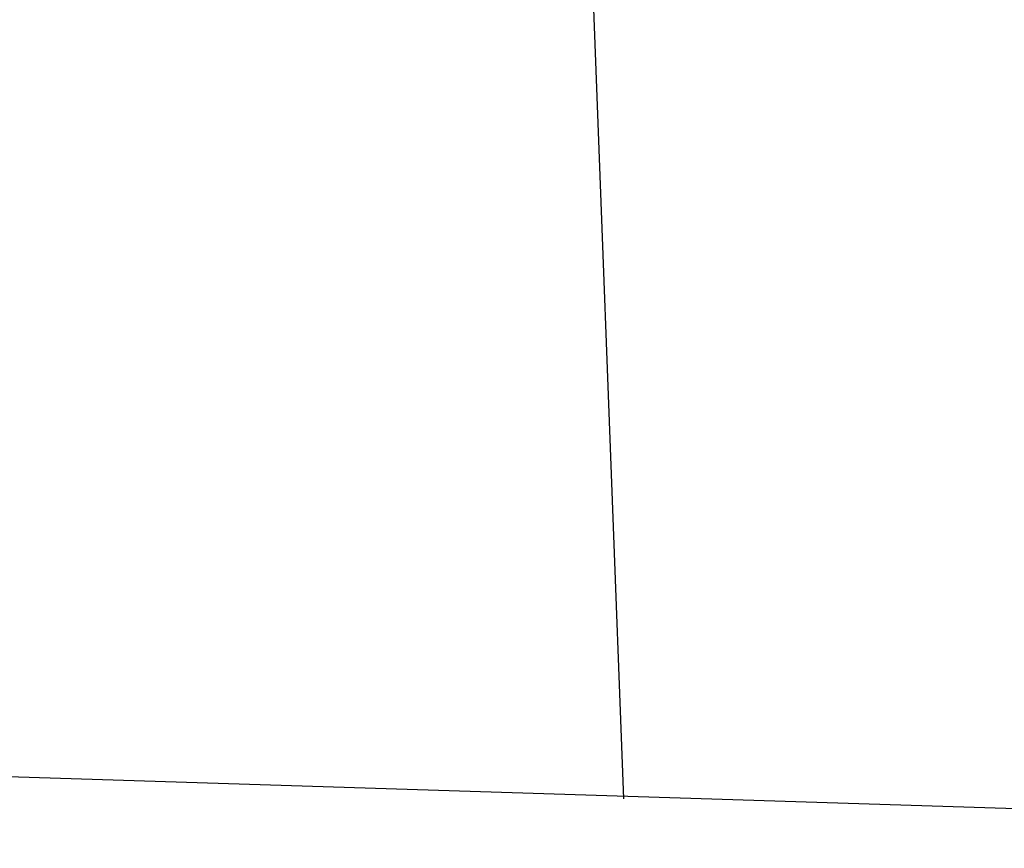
# Model space of a CAD drawing. Extents: x 0 to 1135, y 0 to 420.
# Tile 50 of 116: x 709.81 to 719.53, y 132.49 to 140.68. Entities that reach past the tile are written whole.
import ezdxf

# ---------------------------------------------------------------- set-up
doc = ezdxf.new("R2010")
doc.units = 0
doc.header["$LTSCALE"] = 2
doc.header["$MEASUREMENT"] = 0
doc.linetypes.add('AUSGEZOGEN', pattern=[0])
for name, color, linetype in [('Boeschungen', 15, 'CONTINUOUS'), ('FBRTOP', 8, 'AUSGEZOGEN'), ('Rinne', 200, 'CONTINUOUS')]:
    doc.layers.add(name, color=color, linetype=linetype)

msp = doc.modelspace()

# ---------------------------------------------------------------- hatches: boundary and pattern name
at = {"layer": 'Rinne'}
h = msp.add_hatch(dxfattribs=at)
h.set_pattern_fill('ANSI31', color=256, scale=20, style=0)
edge = h.paths.add_edge_path()
edge.add_arc((1155.6564, -2242.5577), 2522.1844, 99.4308604, 99.683895, ccw=False)
edge.add_arc((887.2946, -626.9161), 884.4067, 99.0035505, 99.4308605, ccw=False)
edge.add_arc((7865.4347, -44667.4953), 45474.395, 98.98887566, 99.00355054, ccw=False)
edge.add_arc((893.7826, -594.8365), 853.7362, 98.881774, 98.9888756, ccw=False)
edge.add_arc((774.3448, 169.4683), 80.1555, 94.928343, 98.881774, ccw=False)
edge.add_arc((745.7622, 500.9431), 252.5493, 274.928343, 277.155284)
edge.add_arc((775.5911, 263.3316), 13.0729, 277.15528, 285.39417)
edge.add_arc((750.9073, 352.9812), 106.0586, 285.394167, 288.284531)
edge.add_arc((1039.7238, -1545.7676), 1815.0227, 99.5469645, 99.7473061, ccw=False)
edge.add_arc((850.3513, -419.7925), 673.2338, 99.2180149, 99.5469647, ccw=False)
edge.add_arc((74345.8188, -453292.2523), 459470.6276, 99.21719543, 99.218014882, ccw=False)
edge.add_arc((750.1139, 238.8824), 7.0078, 99.00731, 99.21714, ccw=False)
edge.add_arc((1870.5495, -6829.4307), 7163.5731, 98.99620003, 99.0073128, ccw=False)
edge.add_arc((20211.8351, -122681.4295), 124458.451, 98.993537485, 98.996203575, ccw=False)
edge.add_arc((2641.993, -11668.7736), 12064.0155, 98.98016818, 98.99353748, ccw=False)
edge.add_arc((3231.7029, -15400.4227), 15841.973, 98.96849684, 98.98016358, ccw=False)
edge.add_arc((765.5897, 225.6051), 22.54, 97.66217, 98.9685, ccw=False)
edge.add_arc((1031.8262, -1753.3622), 2019.3358, 97.52416, 97.6621714, ccw=False)
edge.add_arc((776.1203, 182.6083), 66.5513, 94.741647, 97.52416, ccw=False)
edge.add_arc((746.8393, 535.6187), 287.6713, 274.741647, 276.079888)
edge.add_arc((775.7956, 263.7643), 14.2792, 276.07989, 285.38728)
edge.add_arc((760.786, 318.3038), 70.8463, 285.387278, 289.56211)

# ---------------------------------------------------------------- linework, layer by layer
at = {"layer": 'Boeschungen', "linetype": 'Continuous'}
msp.add_line((727.8315, 132.6265), (703.716, 133.3857), dxfattribs=at)
msp.add_lwpolyline([(715.164, 149.0233), (715.7742, 132.9811)], dxfattribs=at)
at = {"layer": 'FBRTOP', "const_width": 0.5}
for points in [[(616.0509, 211.1647, 0.000645), (628.5823, 211.8747, 0.000637), (641.7728, 212.6561, 0.000715), (653.5273, 213.3843, 0.000575), (668.514, 214.3515, 0.000867), (678.4632, 215.0225, 0.000165), (689.1773, 215.7672, 0.000404), (693.5561, 216.0766, 0.000004), (698.4754, 216.4283, -0.000016), (703.3947, 216.7799, -0.000001), (715.8628, 217.6706, 0.000009), (728.3309, 218.5614, 0.00001), (740.799, 219.4527, -0.000012), (753.2671, 220.3439, -0.000007), (765.7352, 221.2347, 0.000008), (778.2033, 222.1255, 0.000004), (815.6082, 224.7987, -0.000002), (853.013, 227.4719, -0.000001), (902.8859, 231.0358, 0.000001), (950, 234.4027, 0.000002)], [(616.2719, 207.1708, 0.000645), (628.8137, 207.8814, 0.000637), (642.0152, 208.6634, 0.000715), (653.7792, 209.3922, 0.000575), (668.7773, 210.3602, 0.000867), (678.7337, 211.0316, 0.000165), (689.4558, 211.7769, 0.000404), (693.838, 212.0866, 0.000004), (698.759, 212.4383, -0.000016), (703.6799, 212.7901, -0.000001), (716.1479, 213.6808, 0.000009), (728.616, 214.5716, 0.00001), (741.0841, 215.4628, -0.000012), (753.5523, 216.3541, -0.000007), (766.0204, 217.2449, 0.000008), (778.4884, 218.1356, 0.000004), (815.8933, 220.8088, -0.000002), (853.2981, 223.482, -0.000001), (903.171, 227.046, 0.000001), (950, 230.3925, 0.000002)]]:
    msp.add_lwpolyline(points, format="xyb", dxfattribs=at)

doc.saveas('drawing.dxf')
